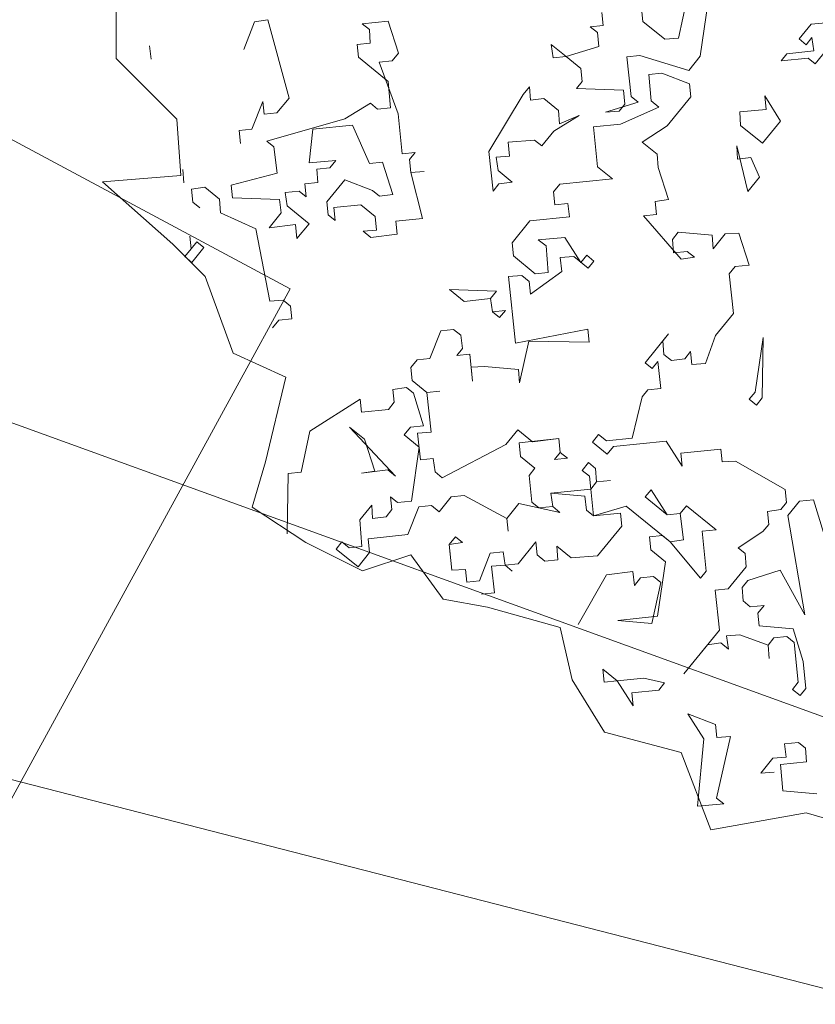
# Model space of a CAD drawing. Header units: millimetres. Extents: x 6487905018 to 6488192500, y 5882180700 to 5882375224.
# Tile 256 of 256: x 6488058941 to 6488059615, y 5882297734 to 5882298568. Entities that reach past the tile are written whole.
import ezdxf
from ezdxf.xclip import XClip

# ---------------------------------------------------------------- set-up
doc = ezdxf.new("R2010")
doc.units = ezdxf.units.MM
doc.header["$MEASUREMENT"] = 0
doc.header["$XCLIPFRAME"] = 2
doc.linetypes.add('L_0_09', pattern=[2500, 2000, -500])
doc.linetypes.add('Wipeout_Contour', pattern=[1000, 0, -1000])
for name, color, linetype, lineweight in [('drzewa_Nr_pióra__154', 94, 'Continuous', 5), ('Wymiarowanie_Nr_pióra__1', 7, 'Continuous', 0), ('Zamość 06.10._2_0_Nr_pióra__7', 7, 'Continuous', 5), ('Zamość 06.10._2_ogrodzenie_trwale__linia__Nr_pióra__7', 7, 'Continuous', 5), ('Zamość 06.10._2_przewod_elektroenergetyczny___projektowany_lub_w_budowie__linia____ob__projektowany_Nr_pióra__1', 7, 'Continuous', 0), ('Zamość 06.10._2_przewod_elektroenergetyczny__linia__Nr_pióra__1', 7, 'Continuous', 0)]:
    doc.layers.add(name, color=color, linetype=linetype, lineweight=lineweight)
for name, color, linetype in [('Mapa cyfrowa', 7, 'Continuous'), ('Wymiarowanie', 7, 'Continuous'), ('Zamość 06.10._2_Mapa cyfrowa', 7, 'Continuous')]:
    doc.layers.add(name, color=color, linetype=linetype)
doc.styles.add('GENERATED_STYLE_2', font='txt')
doc.linetypes.add('L_0_15_SHX', pattern='A,0,[3,PZT Orlen Zamość.pdf1.Shx,S=30.952381,R=0,X=0,Y=2.22045e-16],-7500,0', length=7500)
doc.dimstyles.new('GENERATED_STYLE__3', dxfattribs={"dimtxt": 750, "dimasz": 570, "dimexe": 0.18, "dimexo": 0, "dimgap": 0.09, "dimtad": 1, "dimtih": 1, "dimtoh": 1, "dimlfac": 0.001, "dimzin": 0, "dimdsep": 46, "dimtxsty": 'GENERATED_STYLE_2', "dimblk": 'ARROWHEAD_11', "dimblk1": 'ARROWHEAD_11', "dimblk2": 'ARROWHEAD_11', "dimcen": 0.09, "dimclrd": 7, "dimclre": 7, "dimclrt": 7, "dimazin": 0, "dimtfac": 1, "dimtdec": 4, "dimtmove": 0, "dimatfit": 3, "dimfxl": 0, "dimtolj": 1, "dimtzin": 0, "dimarcsym": 0})

# ---------------------------------------------------------------- blocks, each defined once
blk = doc.blocks.new('Rysunek_1_2')
at = {"color": 254, "linetype": 'Wipeout_Contour', "lineweight": 0, "ltscale": 70061284114.24681}
blk.add_wipeout([(6487915525.867126, 5882181505.900702), (6488146644.289524, 5882181505.900702), (6488146644.289524, 5882373115.540435), (6488107628.768834, 5882373115.540435), (6488107628.768834, 5882320263.490532), (6488101226.436201, 5882320263.490532), (6488101226.436201, 5882373115.540435), (6487915525.867126, 5882373115.540435)], dxfattribs=at).dxf.layer = 'Zamość 06.10._2_Mapa cyfrowa'
at = {"layer": 'Zamość 06.10._2_0_Nr_pióra__7', "linetype": 'Continuous'}
blk.add_line((6488059170, 5882298340), (6488059170.05, 5882298340), dxfattribs=at)
at = {"layer": 'Zamość 06.10._2_ogrodzenie_trwale__linia__Nr_pióra__7', "linetype": 'L_0_15_SHX', "flags": 128}
blk.add_lwpolyline([(6488054420, 5882295970), (6488054390, 5882295670), (6488056930, 5882294240), (6488059170, 5882298340), (6488056690.000001, 5882299670), (6488056420, 5882299550)], dxfattribs=at)
at = {"layer": 'Zamość 06.10._2_ogrodzenie_trwale__linia__Nr_pióra__7', "linetype": 'Continuous', "flags": 128}
blk.add_lwpolyline([(6488054420, 5882295970), (6488054390, 5882295670), (6488056930, 5882294240), (6488059170, 5882298340), (6488056690.000001, 5882299670), (6488056420, 5882299550)], dxfattribs=at)
at = {"layer": 'Zamość 06.10._2_przewod_elektroenergetyczny___projektowany_lub_w_budowie__linia____ob__projektowany_Nr_pióra__1', "linetype": 'L_0_09', "flags": 128}
blk.add_lwpolyline([(6488054460, 5882297950), (6488056220, 5882299210), (6488059670, 5882297960), (6488052560, 5882248750), (6488032030.000001, 5882244930), (6488029080, 5882261360), (6488026000, 5882260550)], dxfattribs=at)
at = {"layer": 'Zamość 06.10._2_przewod_elektroenergetyczny__linia__Nr_pióra__1', "linetype": 'Continuous', "flags": 128}
blk.add_lwpolyline([(6488054980.000001, 5882298910), (6488055180, 5882298890), (6488060430, 5882297540), (6488057790, 5882279980.000001), (6488053320.000001, 5882253790), (6488052630, 5882246510), (6488043490.000001, 5882243780), (6488042680, 5882243610), (6488042060, 5882243190.000001)], dxfattribs=at)
blk = doc.blocks.new('*D13', base_point=(6488045394.921593, 5882250647.102998))
at = {"layer": 'Wymiarowanie_Nr_pióra__1', "linetype": 'Continuous'}
for points in [[(6488050150, 5882301483.218829), (6488050138.58193, 5882301540.621344), (6488050106.066017, 5882301589.284846), (6488050057.402515, 5882301621.800758), (6488050000, 5882301633.218829), (6488049942.597486, 5882301621.800758), (6488049893.933983, 5882301589.284846), (6488049861.418071, 5882301540.621344), (6488049850, 5882301483.218829), (6488049861.418071, 5882301425.816314), (6488049893.933983, 5882301377.152812), (6488049942.597486, 5882301344.636899), (6488050000, 5882301333.218829), (6488050057.402515, 5882301344.636899), (6488050106.066017, 5882301377.152812), (6488050138.58193, 5882301425.816314)], [(6488100150, 5882301483.218829), (6488100138.58193, 5882301540.621344), (6488100106.066017, 5882301589.284846), (6488100057.402515, 5882301621.800758), (6488100000, 5882301633.218829), (6488099942.597486, 5882301621.800758), (6488099893.933983, 5882301589.284846), (6488099861.418071, 5882301540.621344), (6488099850, 5882301483.218829), (6488099861.418071, 5882301425.816314), (6488099893.933983, 5882301377.152812), (6488099942.597486, 5882301344.636899), (6488100000, 5882301333.218829), (6488100057.402515, 5882301344.636899), (6488100106.066017, 5882301377.152812), (6488100138.58193, 5882301425.816314)]]:
    blk.add_hatch(color=256, dxfattribs=at).paths.add_polyline_path(points)
for p, q in [((6488050000, 5882301633.218829), (6488050000, 5882302045.718829)), ((6488100000, 5882301633.218829), (6488100000, 5882302045.718829)), ((6488049700, 5882301483.218829), (6488049850, 5882301483.218829)), ((6488050150, 5882301483.218829), (6488099850, 5882301483.218829)), ((6488100150, 5882301483.218829), (6488100300, 5882301483.218829)), ((6488050000, 5882300920.718829), (6488050000, 5882301333.218829)), ((6488100000, 5882300920.718829), (6488100000, 5882301333.218829))]:
    blk.add_line(p, q, dxfattribs=at)
for centre in [(6488050000, 5882301483.218829), (6488100000, 5882301483.218829)]:
    blk.add_circle(centre, 150, dxfattribs=at)
at = {"layer": 'Wymiarowanie_Nr_pióra__1', "insert": (6488073721.141219, 5882301633.218829), "char_height": 750, "attachment_point": 7, "style": 'GENERATED_STYLE_2'}
blk.add_mtext('\\A1;{\\fArial|b1|i0|c238|p38;50,00}', dxfattribs=at)
blk = doc.blocks.new('ARROWHEAD_11')
at = {"color": 0, "linetype": 'Continuous', "lineweight": 0}
blk.add_line((0, 0), (-1, 0), dxfattribs=at)
at = {"color": 0, "linetype": 'Continuous', "lineweight": 0, "const_width": 0.25, "flags": 128}
blk.add_lwpolyline([(-0.125, 0, 1), (0.125, 0, 1)], format="xyb", close=True, dxfattribs=at)

msp = doc.modelspace()

# ---------------------------------------------------------------- block references
at = {"layer": 'Mapa cyfrowa', "color": 22, "linetype": 'Continuous', "lineweight": 5}
ref = msp.add_blockref('Rysunek_1_2', (0, 0), dxfattribs=at)
XClip(ref).set_block_clipping_path([(6487915525.8671264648, 5882181505.9007024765), (6488146644.2895231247, 5882181505.9007024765), (6488146644.2895231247, 5882373115.5404348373), (6488107628.7688331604, 5882373115.5404348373), (6488107628.7688331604, 5882320263.4905319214), (6488101226.4362001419, 5882320263.4905319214), (6488101226.4362001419, 5882373115.5404348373), (6487915525.8671264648, 5882373115.5404348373)])

# ---------------------------------------------------------------- next in the draw order: linework, layer by layer
at = {"layer": 'drzewa_Nr_pióra__154', "linetype": 'Continuous'}
for p, q in [((6488059022.889421, 5882298534.976058), (6488059022.889421, 5882298593.030887)), ((6488059498.657802, 5882298552.146348), (6488059506.500699, 5882298587.415399)), ((6488059467.542404, 5882298577.435049), (6488059468.672957, 5882298566.490971)), ((6488059523.946502, 5882298583.261745), (6488059517.234158, 5882298537.048616)), ((6488059151.183459, 5882298567.726884), (6488059139.861938, 5882298566.131922)), ((6488059169.084787, 5882298501.50926), (6488059151.183459, 5882298567.726884)), ((6488059434.998869, 5882298563.012345), (6488059433.868316, 5882298573.956425)), ((6488059139.861938, 5882298566.131922), (6488059130.801521, 5882298542.648802)), ((6488059231.070677, 5882298564.493164), (6488059252.958834, 5882298566.75427)), ((6488059237.107992, 5882298559.586401), (6488059231.070677, 5882298564.493164)), ((6488059237.861102, 5882298548.177914), (6488059237.107992, 5882298559.586401)), ((6488059252.958834, 5882298566.75427), (6488059261.721664, 5882298539.581906)), ((6488059424.05479, 5882298561.881793), (6488059434.998869, 5882298563.012345)), ((6488059430.092106, 5882298556.97503), (6488059424.05479, 5882298561.881793)), ((6488059468.672957, 5882298566.490971), (6488059487.249313, 5882298551.393238)), ((6488059600.810619, 5882298551.638144), (6488059611.001588, 5882298564.177184)), ((6488059611.001588, 5882298564.177184), (6488059633.354155, 5882298566.060847)), ((6488059431.309625, 5882298545.189099), (6488059430.092106, 5882298556.97503)), ((6488059487.249313, 5882298551.393238), (6488059498.657802, 5882298552.146348)), ((6488059606.847935, 5882298546.73138), (6488059600.810619, 5882298551.638144)), ((6488059611.754698, 5882298552.768697), (6488059606.847935, 5882298546.73138)), ((6488059613.34966, 5882298541.447175), (6488059611.754698, 5882298552.768697)), ((6488059052.509266, 5882298534.561), (6488059050.914304, 5882298545.882522)), ((6488059226.917024, 5882298547.04736), (6488059237.861102, 5882298548.177914)), ((6488059228.047576, 5882298536.103282), (6488059226.917024, 5882298547.04736)), ((6488059392.728774, 5882298535.673159), (6488059391.133812, 5882298546.99468)), ((6488059391.133812, 5882298546.99468), (6488059403.672853, 5882298536.803711)), ((6488059403.672853, 5882298536.803711), (6488059431.309625, 5882298545.189099)), ((6488059624.293738, 5882298542.577727), (6488059614.480213, 5882298530.503096)), ((6488059074.114269, 5882298483.751208), (6488059022.889421, 5882298534.976058)), ((6488059253.125658, 5882298515.721344), (6488059228.047576, 5882298536.103282)), ((6488059261.721664, 5882298539.581906), (6488059256.437459, 5882298533.080181)), ((6488059403.672853, 5882298536.803711), (6488059392.728774, 5882298535.673159)), ((6488059416.211893, 5882298526.612742), (6488059403.672853, 5882298536.803711)), ((6488059466.114266, 5882298537.723645), (6488059455.170187, 5882298536.593092)), ((6488059455.170187, 5882298536.593092), (6488059458.648812, 5882298502.919003)), ((6488059507.420632, 5882298524.973985), (6488059466.114266, 5882298537.723645)), ((6488059517.234158, 5882298537.048616), (6488059507.420632, 5882298524.973985)), ((6488059585.712888, 5882298533.061787), (6488059590.61965, 5882298539.099103)), ((6488059608.442897, 5882298535.409859), (6488059585.712888, 5882298533.061787)), ((6488059590.61965, 5882298539.099103), (6488059613.34966, 5882298541.447175)), ((6488059614.480213, 5882298530.503096), (6488059608.442897, 5882298535.409859)), ((6488059256.437459, 5882298533.080181), (6488059245.49338, 5882298531.949629)), ((6488059245.49338, 5882298531.949629), (6488059261.511045, 5882298488.084571)), ((6488059417.342446, 5882298515.668664), (6488059416.211893, 5882298526.612742)), ((6488059484.690622, 5882298522.625913), (6488059473.746544, 5882298521.49536)), ((6488059473.746544, 5882298521.49536), (6488059475.630207, 5882298499.142794)), ((6488059508.173742, 5882298513.565497), (6488059484.690622, 5882298522.625913)), ((6488059255.00932, 5882298493.368777), (6488059253.125658, 5882298515.721344)), ((6488059367.440073, 5882298504.557761), (6488059372.724279, 5882298511.059486)), ((6488059372.724279, 5882298511.059486), (6488059373.477388, 5882298499.650998)), ((6488059412.435683, 5882298509.631348), (6488059417.342446, 5882298515.668664)), ((6488059452.147087, 5882298508.20321), (6488059412.435683, 5882298509.631348)), ((6488059509.304295, 5882298502.621418), (6488059508.173742, 5882298513.565497)), ((6488059158.893819, 5882298488.97022), (6488059169.084787, 5882298501.50926)), ((6488059338.375162, 5882298456.46097), (6488059367.440073, 5882298504.557761)), ((6488059373.477388, 5882298499.650998), (6488059384.798911, 5882298501.24596)), ((6488059384.798911, 5882298501.24596), (6488059397.337952, 5882298491.054992)), ((6488059453.364606, 5882298496.417278), (6488059452.147087, 5882298508.20321)), ((6488059458.648812, 5882298502.919003), (6488059464.686128, 5882298498.01224)), ((6488059489.2998, 5882298478.007746), (6488059509.304295, 5882298502.621418)), ((6488059572.963227, 5882298491.755421), (6488059571.745708, 5882298503.541352)), ((6488059571.745708, 5882298503.541352), (6488059585.037859, 5882298481.941895)), ((6488059137.758771, 5882298475.300626), (6488059146.819186, 5882298498.783745)), ((6488059146.819186, 5882298498.783745), (6488059147.949739, 5882298487.839666)), ((6488059216.42847, 5882298483.852837), (6488059238.027925, 5882298497.144987)), ((6488059238.027925, 5882298497.144987), (6488059244.065242, 5882298492.238224)), ((6488059244.065242, 5882298492.238224), (6488059255.00932, 5882298493.368777)), ((6488059464.686128, 5882298498.01224), (6488059437.049356, 5882298489.626853)), ((6488059448.457843, 5882298490.379963), (6488059453.364606, 5882298496.417278)), ((6488059482.131931, 5882298493.858587), (6488059449.588396, 5882298479.435884)), ((6488059475.630207, 5882298499.142794), (6488059482.131931, 5882298493.858587)), ((6488059147.949739, 5882298487.839666), (6488059158.893819, 5882298488.97022)), ((6488059261.511045, 5882298488.084571), (6488059264.98967, 5882298454.410483)), ((6488059414.783754, 5882298486.901339), (6488059393.184299, 5882298473.609188)), ((6488059397.337952, 5882298491.054992), (6488059398.091061, 5882298479.646503)), ((6488059398.091061, 5882298479.646503), (6488059414.783754, 5882298486.901339)), ((6488059437.049356, 5882298489.626853), (6488059448.457843, 5882298490.379963)), ((6488059550.610661, 5882298489.871758), (6488059572.963227, 5882298491.755421)), ((6488059551.36377, 5882298478.46327), (6488059550.610661, 5882298489.871758)), ((6488059077.52926, 5882298435.94135), (6488059074.114269, 5882298483.751208)), ((6488059150.297812, 5882298465.109656), (6488059216.42847, 5882298483.852837)), ((6488059222.930194, 5882298478.568631), (6488059189.256105, 5882298475.090006)), ((6488059237.352898, 5882298446.025096), (6488059222.930194, 5882298478.568631)), ((6488059449.588396, 5882298479.435884), (6488059426.858387, 5882298477.087812)), ((6488059426.858387, 5882298477.087812), (6488059430.337011, 5882298443.413724)), ((6488059468.164753, 5882298464.338152), (6488059489.2998, 5882298478.007746)), ((6488059569.940127, 5882298463.365539), (6488059551.36377, 5882298478.46327)), ((6488059585.037859, 5882298481.941895), (6488059569.940127, 5882298463.365539)), ((6488059126.814692, 5882298474.170073), (6488059137.758771, 5882298475.300626)), ((6488059127.945245, 5882298463.225994), (6488059126.814692, 5882298474.170073)), ((6488059189.256105, 5882298475.090006), (6488059186.233006, 5882298446.700124)), ((6488059393.184299, 5882298473.609188), (6488059382.993329, 5882298461.070148)), ((6488059156.335127, 5882298460.202894), (6488059150.297812, 5882298465.109656)), ((6488059159.060642, 5882298437.937293), (6488059156.335127, 5882298460.202894)), ((6488059376.956014, 5882298465.97691), (6488059354.603447, 5882298464.093247)), ((6488059354.603447, 5882298464.093247), (6488059355.820966, 5882298452.307317)), ((6488059382.993329, 5882298461.070148), (6488059376.956014, 5882298465.97691)), ((6488059480.703794, 5882298454.147183), (6488059468.164753, 5882298464.338152)), ((6488059548.05197, 5882298461.104433), (6488059548.805079, 5882298449.695945)), ((6488059557.56791, 5882298422.523582), (6488059548.05197, 5882298461.104433)), ((6488059264.98967, 5882298454.410483), (6488059275.933748, 5882298455.541036)), ((6488059275.933748, 5882298455.541036), (6488059271.026986, 5882298449.50372)), ((6488059341.853787, 5882298422.786881), (6488059338.375162, 5882298456.46097)), ((6488059355.820966, 5882298452.307317), (6488059344.412478, 5882298451.554207)), ((6488059344.412478, 5882298451.554207), (6488059346.007441, 5882298440.232685)), ((6488059481.456903, 5882298442.738696), (6488059480.703794, 5882298454.147183)), ((6488059548.805079, 5882298449.695945), (6488059560.126601, 5882298451.290907)), ((6488059560.126601, 5882298451.290907), (6488059567.381436, 5882298434.598213)), ((6488059186.233006, 5882298446.700124), (6488059208.585572, 5882298448.583787)), ((6488059203.678809, 5882298442.546471), (6488059192.734731, 5882298441.415917)), ((6488059208.585572, 5882298448.583787), (6488059203.678809, 5882298442.546471)), ((6488059248.296976, 5882298447.155648), (6488059237.352898, 5882298446.025096)), ((6488059257.059807, 5882298419.983285), (6488059248.296976, 5882298447.155648)), ((6488059271.026986, 5882298449.50372), (6488059272.157538, 5882298438.559642)), ((6488059430.337011, 5882298443.413724), (6488059442.876052, 5882298433.222755)), ((6488059490.219734, 5882298415.566332), (6488059481.456903, 5882298442.738696)), ((6488059011.253805, 5882298430.629693), (6488059077.52926, 5882298435.94135)), ((6488059079.926535, 5882298429.762526), (6488059079.173425, 5882298441.171013)), ((6488059120.102347, 5882298427.956944), (6488059159.060642, 5882298437.937293)), ((6488059192.734731, 5882298441.415917), (6488059193.487841, 5882298430.00743)), ((6488059272.157538, 5882298438.559642), (6488059283.566027, 5882298439.312751)), ((6488059283.566027, 5882298439.312751), (6488059272.157538, 5882298438.559642)), ((6488059272.157538, 5882298438.559642), (6488059282.137888, 5882298399.601347)), ((6488059346.007441, 5882298440.232685), (6488059358.082072, 5882298430.419159)), ((6488059567.381436, 5882298434.598213), (6488059557.56791, 5882298422.523582)), ((6488059070.69928, 5882298377.88652), (6488059011.253805, 5882298430.629693)), ((6488059097.749782, 5882298426.073281), (6488059086.42826, 5882298424.478319)), ((6488059110.288822, 5882298415.882312), (6488059097.749782, 5882298426.073281)), ((6488059121.232901, 5882298417.012865), (6488059120.102347, 5882298427.956944)), ((6488059193.487841, 5882298430.00743), (6488059182.543761, 5882298428.876877)), ((6488059182.543761, 5882298428.876877), (6488059183.674314, 5882298417.932798)), ((6488059201.120118, 5882298413.779145), (6488059216.21785, 5882298432.355502)), ((6488059216.21785, 5882298432.355502), (6488059239.700969, 5882298423.295086)), ((6488059346.76055, 5882298428.824197), (6488059341.853787, 5882298422.786881)), ((6488059358.082072, 5882298430.419159), (6488059346.76055, 5882298428.824197)), ((6488059398.257885, 5882298428.613578), (6488059392.973679, 5882298422.111853)), ((6488059442.876052, 5882298433.222755), (6488059398.257885, 5882298428.613578)), ((6488059086.42826, 5882298424.478319), (6488059087.558812, 5882298413.534241)), ((6488059177.636999, 5882298422.839561), (6488059165.851068, 5882298421.622043)), ((6488059165.851068, 5882298421.622043), (6488059167.44603, 5882298410.300521)), ((6488059183.674314, 5882298417.932798), (6488059177.636999, 5882298422.839561)), ((6488059239.700969, 5882298423.295086), (6488059245.738285, 5882298418.388323)), ((6488059245.738285, 5882298418.388323), (6488059257.059807, 5882298419.983285)), ((6488059392.973679, 5882298422.111853), (6488059394.104232, 5882298411.167774)), ((6488059087.558812, 5882298413.534241), (6488059093.596128, 5882298408.627478)), ((6488059111.041932, 5882298404.473825), (6488059110.288822, 5882298415.882312)), ((6488059160.944304, 5882298415.584726), (6488059121.232901, 5882298417.012865)), ((6488059162.539267, 5882298404.263205), (6488059160.944304, 5882298415.584726)), ((6488059167.44603, 5882298410.300521), (6488059186.022387, 5882298395.202789)), ((6488059202.250671, 5882298402.835067), (6488059201.120118, 5882298413.779145)), ((6488059229.887444, 5882298411.220454), (6488059207.157434, 5882298408.872382)), ((6488059241.962075, 5882298401.406928), (6488059229.887444, 5882298411.220454)), ((6488059394.104232, 5882298411.167774), (6488059405.04831, 5882298412.298327)), ((6488059405.04831, 5882298412.298327), (6488059406.643272, 5882298400.976805)), ((6488059478.898211, 5882298413.971371), (6488059490.219734, 5882298415.566332)), ((6488059480.028765, 5882298403.027291), (6488059478.898211, 5882298413.971371)), ((6488059140.939811, 5882298390.971054), (6488059111.041932, 5882298404.473825)), ((6488059152.348298, 5882298391.724164), (6488059162.539267, 5882298404.263205)), ((6488059208.287987, 5882298397.928304), (6488059202.250671, 5882298402.835067)), ((6488059207.157434, 5882298408.872382), (6488059208.287987, 5882298397.928304)), ((6488059243.179594, 5882298389.620997), (6488059241.962075, 5882298401.406928)), ((6488059406.643272, 5882298400.976805), (6488059372.969184, 5882298397.49818)), ((6488059469.084686, 5882298401.896739), (6488059480.028765, 5882298403.027291)), ((6488059500.953193, 5882298365.199551), (6488059469.084686, 5882298401.896739)), ((6488059174.613898, 5882298394.449679), (6488059152.348298, 5882298391.724164)), ((6488059175.831417, 5882298382.663748), (6488059174.613898, 5882298394.449679)), ((6488059186.022387, 5882298395.202789), (6488059175.831417, 5882298382.663748)), ((6488059282.137888, 5882298399.601347), (6488059259.407879, 5882298397.253276)), ((6488059259.407879, 5882298397.253276), (6488059260.538431, 5882298386.309196)), ((6488059372.969184, 5882298397.49818), (6488059357.871452, 5882298378.921824)), ((6488059086.130674, 5882298373.822836), (6488059085.000121, 5882298384.766914)), ((6488059152.803823, 5882298329.660193), (6488059140.939811, 5882298390.971054)), ((6488059231.771106, 5882298388.867887), (6488059243.179594, 5882298389.620997)), ((6488059238.272831, 5882298383.583682), (6488059231.771106, 5882298388.867887)), ((6488059260.538431, 5882298386.309196), (6488059238.272831, 5882298383.583682)), ((6488059498.605122, 5882298387.92956), (6488059493.698359, 5882298381.892244)), ((6488059527.372447, 5882298385.370869), (6488059498.605122, 5882298387.92956)), ((6488059528.125557, 5882298373.962381), (6488059527.372447, 5882298385.370869)), ((6488059538.316525, 5882298386.501422), (6488059528.125557, 5882298373.962381)), ((6488059549.725013, 5882298387.254532), (6488059538.316525, 5882298386.501422)), ((6488059558.487844, 5882298360.082168), (6488059549.725013, 5882298387.254532)), ((6488059098.019199, 5882298350.566601), (6488059070.69928, 5882298377.88652)), ((6488059086.130674, 5882298373.822836), (6488059091.037437, 5882298379.860152)), ((6488059091.037437, 5882298379.860152), (6488059097.074753, 5882298374.953389)), ((6488059357.871452, 5882298378.921824), (6488059359.002006, 5882298367.977745)), ((6488059380.137053, 5882298381.647339), (6488059402.489619, 5882298383.531002)), ((6488059386.638778, 5882298376.363132), (6488059380.137053, 5882298381.647339)), ((6488059388.522441, 5882298354.010567), (6488059386.638778, 5882298376.363132)), ((6488059402.489619, 5882298383.531002), (6488059416.159213, 5882298362.395954)), ((6488059493.698359, 5882298381.892244), (6488059494.451468, 5882298370.483756)), ((6488059080.846468, 5882298367.321112), (6488059086.130674, 5882298373.822836)), ((6488059097.074753, 5882298374.953389), (6488059086.883784, 5882298362.414349)), ((6488059359.002006, 5882298367.977745), (6488059377.578362, 5882298352.880013)), ((6488059416.159213, 5882298362.395954), (6488059421.065976, 5882298368.43327)), ((6488059421.065976, 5882298368.43327), (6488059427.103292, 5882298363.526507)), ((6488059494.451468, 5882298370.483756), (6488059506.237399, 5882298371.701275)), ((6488059506.237399, 5882298371.701275), (6488059512.274714, 5882298366.794512)), ((6488059086.883784, 5882298362.414349), (6488059080.846468, 5882298367.321112)), ((6488059410.121897, 5882298367.302717), (6488059398.713409, 5882298366.549607)), ((6488059398.713409, 5882298366.549607), (6488059399.930928, 5882298354.763677)), ((6488059422.196528, 5882298357.489191), (6488059410.121897, 5882298367.302717)), ((6488059427.103292, 5882298363.526507), (6488059422.196528, 5882298357.489191)), ((6488059512.274714, 5882298366.794512), (6488059500.953193, 5882298365.199551)), ((6488059546.701913, 5882298358.864649), (6488059558.487844, 5882298360.082168)), ((6488059366.25684, 5882298351.285051), (6488059354.848352, 5882298350.531941)), ((6488059372.294156, 5882298346.378288), (6488059366.25684, 5882298351.285051)), ((6488059399.930928, 5882298354.763677), (6488059373.424708, 5882298335.43421)), ((6488059377.578362, 5882298352.880013), (6488059388.522441, 5882298354.010567)), ((6488059541.79515, 5882298352.827333), (6488059546.701913, 5882298358.864649)), ((6488059545.273775, 5882298319.153245), (6488059541.79515, 5882298352.827333)), ((6488059121.924129, 5882298285.681792), (6488059098.019199, 5882298350.566601)), ((6488059354.848352, 5882298350.531941), (6488059360.675049, 5882298294.127844)), ((6488059373.424708, 5882298335.43421), (6488059372.294156, 5882298346.378288)), ((6488059317.48502, 5882298329.23007), (6488059304.945979, 5882298339.42104)), ((6488059304.945979, 5882298339.42104), (6488059344.657383, 5882298337.992901)), ((6488059344.657383, 5882298337.992901), (6488059339.750621, 5882298331.955585)), ((6488059164.21231, 5882298330.413303), (6488059152.803823, 5882298329.660193)), ((6488059170.249626, 5882298325.50654), (6488059164.21231, 5882298330.413303)), ((6488059339.750621, 5882298331.955585), (6488059317.48502, 5882298329.23007)), ((6488059341.345582, 5882298320.634064), (6488059339.750621, 5882298331.955585)), ((6488059339.750621, 5882298331.955585), (6488059341.345582, 5882298320.634064)), ((6488059171.380179, 5882298314.562462), (6488059170.249626, 5882298325.50654)), ((6488059341.345582, 5882298320.634064), (6488059352.289661, 5882298321.764616)), ((6488059347.382898, 5882298315.727301), (6488059341.345582, 5882298320.634064)), ((6488059352.289661, 5882298321.764616), (6488059347.382898, 5882298315.727301)), ((6488059530.176043, 5882298300.576889), (6488059545.273775, 5882298319.153245)), ((6488059155.151895, 5882298306.930184), (6488059160.4361, 5882298313.431909)), ((6488059160.4361, 5882298313.431909), (6488059171.380179, 5882298314.562462)), ((6488059297.480525, 5882298304.616398), (6488059288.420109, 5882298281.133279)), ((6488059308.424603, 5882298305.746951), (6488059297.480525, 5882298304.616398)), ((6488059314.46192, 5882298300.840188), (6488059308.424603, 5882298305.746951)), ((6488059316.056882, 5882298289.518666), (6488059314.46192, 5882298300.840188)), ((6488059360.675049, 5882298294.127844), (6488059421.985909, 5882298305.991857)), ((6488059421.985909, 5882298305.991857), (6488059423.116463, 5882298295.047777)), ((6488059470.460144, 5882298277.391355), (6488059490.464639, 5882298302.005027)), ((6488059490.464639, 5882298302.005027), (6488059485.557876, 5882298295.96771)), ((6488059371.996571, 5882298295.722806), (6488059364.153673, 5882298260.453755)), ((6488059423.116463, 5882298295.047777), (6488059371.996571, 5882298295.722806)), ((6488059485.557876, 5882298295.96771), (6488059486.310986, 5882298284.559223)), ((6488059521.580036, 5882298276.716326), (6488059530.176043, 5882298300.576889)), ((6488059563.639512, 5882298252.558178), (6488059570.351856, 5882298298.771307)), ((6488059570.351856, 5882298298.771307), (6488059569.676827, 5882298247.651416)), ((6488059166.318997, 5882298265.191853), (6488059121.924129, 5882298285.681792)), ((6488059311.150119, 5882298283.48135), (6488059316.056882, 5882298289.518666)), ((6488059322.094197, 5882298284.611903), (6488059311.150119, 5882298283.48135)), ((6488059324.442269, 5882298261.881894), (6488059322.094197, 5882298284.611903)), ((6488059486.310986, 5882298284.559223), (6488059492.812711, 5882298279.275017)), ((6488059504.134233, 5882298280.869979), (6488059509.040996, 5882298286.907295)), ((6488059509.040996, 5882298286.907295), (6488059510.171548, 5882298275.963217)), ((6488059277.47603, 5882298280.002726), (6488059272.191824, 5882298273.501001)), ((6488059288.420109, 5882298281.133279), (6488059277.47603, 5882298280.002726)), ((6488059476.49746, 5882298272.484591), (6488059470.460144, 5882298277.391355)), ((6488059481.404222, 5882298278.521908), (6488059476.49746, 5882298272.484591)), ((6488059483.752295, 5882298255.791898), (6488059481.404222, 5882298278.521908)), ((6488059492.812711, 5882298279.275017), (6488059504.134233, 5882298280.869979)), ((6488059510.171548, 5882298275.963217), (6488059521.580036, 5882298276.716326)), ((6488059272.191824, 5882298273.501001), (6488059273.322377, 5882298262.556922)), ((6488059334.633238, 5882298274.420935), (6488059323.224751, 5882298273.667825)), ((6488059323.224751, 5882298273.667825), (6488059324.442269, 5882298261.881894)), ((6488059363.400563, 5882298271.862244), (6488059334.633238, 5882298274.420935)), ((6488059364.153673, 5882298260.453755), (6488059363.400563, 5882298271.862244)), ((6488059149.244048, 5882298193.477064), (6488059166.318997, 5882298265.191853)), ((6488059273.322377, 5882298262.556922), (6488059285.861418, 5882298252.365953)), ((6488059268.415614, 5882298256.519607), (6488059257.094092, 5882298254.924644)), ((6488059257.094092, 5882298254.924644), (6488059258.224646, 5882298243.980566)), ((6488059274.45293, 5882298251.612844), (6488059268.415614, 5882298256.519607)), ((6488059282.838318, 5882298223.976071), (6488059274.45293, 5882298251.612844)), ((6488059285.861418, 5882298252.365953), (6488059296.805496, 5882298253.496507)), ((6488059296.805496, 5882298253.496507), (6488059285.861418, 5882298252.365953)), ((6488059285.861418, 5882298252.365953), (6488059289.340043, 5882298218.691865)), ((6488059467.901453, 5882298248.624029), (6488059472.808216, 5882298254.661345)), ((6488059472.808216, 5882298254.661345), (6488059483.752295, 5882298255.791898)), ((6488059558.732749, 5882298246.520863), (6488059563.639512, 5882298252.558178)), ((6488059229.45732, 5882298246.539257), (6488059186.722816, 5882298219.577513)), ((6488059230.587873, 5882298235.595179), (6488059229.45732, 5882298246.539257)), ((6488059258.224646, 5882298243.980566), (6488059253.317883, 5882298237.94325)), ((6488059459.594147, 5882298213.732422), (6488059467.901453, 5882298248.624029)), ((6488059564.770064, 5882298241.6141), (6488059558.732749, 5882298246.520863)), ((6488059569.676827, 5882298247.651416), (6488059564.770064, 5882298241.6141)), ((6488059253.317883, 5882298237.94325), (6488059230.587873, 5882298235.595179)), ((6488059186.722816, 5882298219.577513), (6488059179.257361, 5882298184.772872)), ((6488059232.935945, 5882298212.865169), (6488059220.396904, 5882298223.056138)), ((6488059220.396904, 5882298223.056138), (6488059259.144579, 5882298181.539152)), ((6488059266.610033, 5882298216.343793), (6488059271.894239, 5882298222.845518)), ((6488059271.894239, 5882298222.845518), (6488059282.838318, 5882298223.976071)), ((6488059289.340043, 5882298218.691865), (6488059277.931555, 5882298217.938755)), ((6488059277.931555, 5882298217.938755), (6488059280.279627, 5882298195.208746)), ((6488059352.534566, 5882298208.203311), (6488059362.725535, 5882298220.742352)), ((6488059362.725535, 5882298220.742352), (6488059375.264576, 5882298210.551383)), ((6488059241.698775, 5882298185.692805), (6488059232.935945, 5882298212.865169)), ((6488059279.149074, 5882298206.152824), (6488059266.610033, 5882298216.343793)), ((6488059397.530176, 5882298213.276897), (6488059363.856088, 5882298209.798273)), ((6488059363.856088, 5882298209.798273), (6488059365.073606, 5882298198.012341)), ((6488059375.264576, 5882298210.551383), (6488059397.530176, 5882298213.276897)), ((6488059397.530176, 5882298213.276897), (6488059398.747695, 5882298201.490967)), ((6488059398.747695, 5882298201.490967), (6488059397.530176, 5882298213.276897)), ((6488059425.920058, 5882298210.253798), (6488059431.204265, 5882298216.755522)), ((6488059438.459099, 5882298200.062828), (6488059425.920058, 5882298210.253798)), ((6488059431.204265, 5882298216.755522), (6488059437.70599, 5882298211.471316)), ((6488059437.70599, 5882298211.471316), (6488059459.594147, 5882298213.732422)), ((6488059488.361472, 5882298211.173731), (6488059443.743305, 5882298206.564553)), ((6488059502.031066, 5882298190.038683), (6488059488.361472, 5882298211.173731)), ((6488059272.814173, 5882298160.404104), (6488059279.149074, 5882298206.152824)), ((6488059298.855983, 5882298180.111013), (6488059352.534566, 5882298208.203311)), ((6488059393.840932, 5882298195.45365), (6488059398.747695, 5882298201.490967)), ((6488059398.747695, 5882298201.490967), (6488059404.785011, 5882298196.584204)), ((6488059443.743305, 5882298206.564553), (6488059438.459099, 5882298200.062828)), ((6488059534.574601, 5882298204.461387), (6488059500.900513, 5882298200.982762)), ((6488059500.900513, 5882298200.982762), (6488059502.031066, 5882298190.038683)), ((6488059535.705154, 5882298193.517308), (6488059534.574601, 5882298204.461387)), ((6488059137.900245, 5882298155.102638), (6488059149.244048, 5882298193.477064)), ((6488059280.279627, 5882298195.208746), (6488059291.223705, 5882298196.339298)), ((6488059291.223705, 5882298196.339298), (6488059292.818667, 5882298185.017776)), ((6488059365.073606, 5882298198.012341), (6488059377.148238, 5882298188.198816)), ((6488059404.785011, 5882298196.584204), (6488059393.840932, 5882298195.45365)), ((6488059417.324052, 5882298186.393235), (6488059422.608257, 5882298192.894959)), ((6488059422.608257, 5882298192.894959), (6488059428.645574, 5882298187.988196)), ((6488059547.113642, 5882298194.270417), (6488059535.705154, 5882298193.517308)), ((6488059589.173118, 5882298170.11227), (6488059547.113642, 5882298194.270417)), ((6488059179.257361, 5882298184.772872), (6488059168.313283, 5882298183.642319)), ((6488059252.642855, 5882298186.823359), (6488059230.377254, 5882298184.097843)), ((6488059230.377254, 5882298184.097843), (6488059241.698775, 5882298185.692805)), ((6488059259.144579, 5882298181.539152), (6488059252.642855, 5882298186.823359)), ((6488059292.818667, 5882298185.017776), (6488059298.855983, 5882298180.111013)), ((6488059377.148238, 5882298188.198816), (6488059372.241476, 5882298182.1615)), ((6488059423.361367, 5882298181.486472), (6488059417.324052, 5882298186.393235)), ((6488059428.645574, 5882298187.988196), (6488059429.398684, 5882298176.579709)), ((6488059168.313283, 5882298183.642319), (6488059167.638255, 5882298132.522427)), ((6488059372.241476, 5882298182.1615), (6488059374.589547, 5882298159.431491)), ((6488059424.49192, 5882298170.542394), (6488059423.361367, 5882298181.486472)), ((6488059429.398684, 5882298176.579709), (6488059424.49192, 5882298170.542394)), ((6488059429.398684, 5882298176.579709), (6488059441.184614, 5882298177.797228)), ((6488059441.184614, 5882298177.797228), (6488059429.398684, 5882298176.579709)), ((6488059390.817832, 5882298167.063768), (6488059424.49192, 5882298170.542394)), ((6488059424.49192, 5882298170.542394), (6488059426.839992, 5882298147.812384)), ((6488059470.70505, 5882298163.830049), (6488059475.611813, 5882298169.867365)), ((6488059475.611813, 5882298169.867365), (6488059489.281405, 5882298148.732317)), ((6488059590.303671, 5882298159.168191), (6488059589.173118, 5882298170.11227)), ((6488059256.121479, 5882298153.14927), (6488059254.990926, 5882298164.093349)), ((6488059254.990926, 5882298164.093349), (6488059261.028242, 5882298159.186585)), ((6488059261.028242, 5882298159.186585), (6488059272.814173, 5882298160.404104)), ((6488059306.488261, 5882298163.882729), (6488059296.297292, 5882298151.343688)), ((6488059317.43234, 5882298165.013282), (6488059306.488261, 5882298163.882729)), ((6488059353.454499, 5882298145.761897), (6488059317.43234, 5882298165.013282)), ((6488059374.589547, 5882298159.431491), (6488059380.626863, 5882298154.524728)), ((6488059392.412794, 5882298155.742247), (6488059390.817832, 5882298167.063768)), ((6488059419.585157, 5882298164.505077), (6488059390.817832, 5882298167.063768)), ((6488059390.817832, 5882298167.063768), (6488059392.412794, 5882298155.742247)), ((6488059420.802676, 5882298152.719147), (6488059419.585157, 5882298164.505077)), ((6488059489.281405, 5882298148.732317), (6488059470.70505, 5882298163.830049)), ((6488059585.396908, 5882298153.130876), (6488059590.303671, 5882298159.168191)), ((6488059601.247749, 5882298160.298744), (6488059591.434223, 5882298148.224113)), ((6488059613.03368, 5882298161.516263), (6488059601.247749, 5882298160.298744)), ((6488059621.419067, 5882298133.879491), (6488059613.03368, 5882298161.516263)), ((6488059183.393948, 5882298125.177265), (6488059137.900245, 5882298155.102638)), ((6488059228.949116, 5882298144.386439), (6488059239.140084, 5882298156.92548)), ((6488059239.140084, 5882298156.92548), (6488059239.893194, 5882298145.516992)), ((6488059251.214716, 5882298147.111954), (6488059256.121479, 5882298153.14927)), ((6488059278.851488, 5882298155.497341), (6488059269.791073, 5882298132.014222)), ((6488059289.795568, 5882298156.627894), (6488059278.851488, 5882298155.497341)), ((6488059296.297292, 5882298151.343688), (6488059289.795568, 5882298156.627894)), ((6488059363.645469, 5882298158.300938), (6488059353.454499, 5882298145.761897)), ((6488059398.450109, 5882298150.835484), (6488059363.645469, 5882298158.300938)), ((6488059380.626863, 5882298154.524728), (6488059392.412794, 5882298155.742247)), ((6488059392.412794, 5882298155.742247), (6488059398.450109, 5882298150.835484)), ((6488059426.839992, 5882298147.812384), (6488059420.802676, 5882298152.719147)), ((6488059426.839992, 5882298147.812384), (6488059454.476765, 5882298156.197771)), ((6488059454.476765, 5882298156.197771), (6488059491.629478, 5882298126.002308)), ((6488059500.225485, 5882298149.86287), (6488059505.50969, 5882298156.364595)), ((6488059505.50969, 5882298156.364595), (6488059530.587771, 5882298135.982657)), ((6488059574.075386, 5882298151.535913), (6488059585.396908, 5882298153.130876)), ((6488059575.205939, 5882298140.591835), (6488059574.075386, 5882298151.535913)), ((6488059230.832778, 5882298122.033873), (6488059228.949116, 5882298144.386439)), ((6488059239.893194, 5882298145.516992), (6488059251.214716, 5882298147.111954)), ((6488059353.454499, 5882298145.761897), (6488059354.585052, 5882298134.817819)), ((6488059354.585052, 5882298134.817819), (6488059353.454499, 5882298145.761897)), ((6488059449.570002, 5882298150.160456), (6488059426.839992, 5882298147.812384)), ((6488059450.700555, 5882298139.216376), (6488059449.570002, 5882298150.160456)), ((6488059500.225485, 5882298149.86287), (6488059489.281405, 5882298148.732317)), ((6488059489.281405, 5882298148.732317), (6488059500.225485, 5882298149.86287)), ((6488059502.950999, 5882298127.597269), (6488059500.225485, 5882298149.86287)), ((6488059591.434223, 5882298148.224113), (6488059605.646308, 5882298064.183242)), ((6488059430.318617, 5882298114.138295), (6488059450.700555, 5882298139.216376)), ((6488059530.587771, 5882298135.982657), (6488059518.801841, 5882298134.765139)), ((6488059518.801841, 5882298134.765139), (6488059522.280466, 5882298101.09105)), ((6488059549.164128, 5882298120.884925), (6488059570.299176, 5882298134.554519)), ((6488059570.299176, 5882298134.554519), (6488059575.205939, 5882298140.591835)), ((6488059208.944621, 5882298119.772767), (6488059213.851383, 5882298125.810082)), ((6488059213.851383, 5882298125.810082), (6488059219.8887, 5882298120.903319)), ((6488059269.791073, 5882298132.014222), (6488059236.116984, 5882298128.535598)), ((6488059236.116984, 5882298128.535598), (6488059237.334503, 5882298116.749666)), ((6488059304.682679, 5882298123.706916), (6488059309.966886, 5882298130.208641)), ((6488059309.966886, 5882298130.208641), (6488059316.004202, 5882298125.301878)), ((6488059362.97044, 5882298107.181046), (6488059378.068172, 5882298125.757402)), ((6488059378.068172, 5882298125.757402), (6488059379.198725, 5882298114.813324)), ((6488059485.127752, 5882298131.286513), (6488059474.183674, 5882298130.155961)), ((6488059474.183674, 5882298130.155961), (6488059475.314227, 5882298119.211882)), ((6488059491.629478, 5882298126.002308), (6488059485.127752, 5882298131.286513)), ((6488059491.629478, 5882298126.002308), (6488059502.950999, 5882298127.597269)), ((6488059517.373703, 5882298095.053734), (6488059491.629478, 5882298126.002308)), ((6488059231.203807, 5882298101.272336), (6488059183.393948, 5882298125.177265)), ((6488059227.520977, 5882298104.675035), (6488059208.944621, 5882298119.772767)), ((6488059219.8887, 5882298120.903319), (6488059230.832778, 5882298122.033873)), ((6488059316.004202, 5882298125.301878), (6488059304.682679, 5882298123.706916)), ((6488059305.813232, 5882298112.762837), (6488059304.682679, 5882298123.706916)), ((6488059304.682679, 5882298123.706916), (6488059306.943786, 5882298101.818759)), ((6488059339.487321, 5882298116.241462), (6488059350.431399, 5882298117.372015)), ((6488059350.431399, 5882298117.372015), (6488059352.026361, 5882298106.050493)), ((6488059396.644528, 5882298110.659671), (6488059395.891418, 5882298122.068158)), ((6488059395.891418, 5882298122.068158), (6488059407.96605, 5882298112.254633)), ((6488059475.314227, 5882298119.211882), (6488059487.853268, 5882298109.020913)), ((6488059555.201445, 5882298115.978163), (6488059549.164128, 5882298120.884925)), ((6488059237.334503, 5882298116.749666), (6488059227.520977, 5882298104.675035)), ((6488059272.183686, 5882298114.932296), (6488059231.203807, 5882298101.272336)), ((6488059299.503605, 5882298077.367407), (6488059272.183686, 5882298114.932296)), ((6488059330.426905, 5882298092.758343), (6488059339.487321, 5882298116.241462)), ((6488059379.198725, 5882298114.813324), (6488059385.70045, 5882298109.529118)), ((6488059385.70045, 5882298109.529118), (6488059396.644528, 5882298110.659671)), ((6488059407.96605, 5882298112.254633), (6488059430.318617, 5882298114.138295)), ((6488059555.954554, 5882298104.569674), (6488059555.201445, 5882298115.978163)), ((6488059306.943786, 5882298101.818759), (6488059318.352273, 5882298102.571868)), ((6488059318.352273, 5882298102.571868), (6488059319.482826, 5882298091.627789)), ((6488059352.026361, 5882298106.050493), (6488059340.617874, 5882298105.297383)), ((6488059340.617874, 5882298105.297383), (6488059342.965945, 5882298082.567373)), ((6488059352.026361, 5882298106.050493), (6488059362.97044, 5882298107.181046)), ((6488059358.063677, 5882298101.14373), (6488059352.026361, 5882298106.050493)), ((6488059487.853268, 5882298109.020913), (6488059481.140924, 5882298062.807784)), ((6488059522.280466, 5882298101.09105), (6488059517.373703, 5882298095.053734)), ((6488059540.856822, 5882298085.993319), (6488059555.954554, 5882298104.569674)), ((6488059584.721879, 5882298102.010983), (6488059557.549516, 5882298093.248153)), ((6488059605.646308, 5882298064.183242), (6488059584.721879, 5882298102.010983)), ((6488059319.482826, 5882298091.627789), (6488059330.426905, 5882298092.758343)), ((6488059437.950894, 5882298097.91001), (6488059413.792747, 5882298055.850534)), ((6488059460.216496, 5882298100.635526), (6488059437.950894, 5882298097.91001)), ((6488059461.434013, 5882298088.849595), (6488059460.216496, 5882298100.635526)), ((6488059466.71822, 5882298095.351319), (6488059461.434013, 5882298088.849595)), ((6488059477.662298, 5882298096.481873), (6488059466.71822, 5882298095.351319)), ((6488059483.699615, 5882298091.575109), (6488059477.662298, 5882298096.481873)), ((6488059557.549516, 5882298093.248153), (6488059552.642753, 5882298087.210837)), ((6488059476.23416, 5882298056.770469), (6488059483.699615, 5882298091.575109)), ((6488059529.912744, 5882298084.862765), (6488059540.856822, 5882298085.993319)), ((6488059533.391368, 5882298051.188677), (6488059529.912744, 5882298084.862765)), ((6488059552.642753, 5882298087.210837), (6488059553.395863, 5882298075.802349)), ((6488059337.068495, 5882298070.537427), (6488059299.503605, 5882298077.367407)), ((6488059342.965945, 5882298082.567373), (6488059332.021867, 5882298081.436821)), ((6488059553.395863, 5882298075.802349), (6488059559.433179, 5882298070.895587)), ((6488059398.538314, 5882298053.462477), (6488059337.068495, 5882298070.537427)), ((6488059559.433179, 5882298070.895587), (6488059571.21911, 5882298072.113105)), ((6488059571.21911, 5882298072.113105), (6488059565.934903, 5882298065.611381)), ((6488059481.140924, 5882298062.807784), (6488059447.466835, 5882298059.32916)), ((6488059447.466835, 5882298059.32916), (6488059476.23416, 5882298056.770469)), ((6488059565.934903, 5882298065.611381), (6488059567.065456, 5882298054.667302)), ((6488059408.783283, 5882298009.067608), (6488059398.538314, 5882298053.462477)), ((6488059503.195905, 5882298014.035964), (6488059533.391368, 5882298051.188677)), ((6488059567.065456, 5882298054.667302), (6488059595.832782, 5882298052.10861)), ((6488059595.832782, 5882298052.10861), (6488059604.218169, 5882298024.471838)), ((6488059550.837172, 5882298047.035024), (6488059539.428684, 5882298046.281914)), ((6488059539.428684, 5882298046.281914), (6488059541.023646, 5882298034.960392)), ((6488059574.697734, 5882298038.439017), (6488059550.837172, 5882298047.035024)), ((6488059579.604497, 5882298044.476333), (6488059574.697734, 5882298038.439017)), ((6488059590.548575, 5882298045.606886), (6488059579.604497, 5882298044.476333)), ((6488059596.585892, 5882298040.700123), (6488059590.548575, 5882298045.606886)), ((6488059523.200399, 5882298038.649636), (6488059503.195905, 5882298014.035964)), ((6488059534.521921, 5882298040.244598), (6488059523.200399, 5882298038.649636)), ((6488059541.023646, 5882298034.960392), (6488059534.521921, 5882298040.244598)), ((6488059574.697734, 5882298038.439017), (6488059575.450844, 5882298027.030529)), ((6488059575.450844, 5882298027.030529), (6488059574.697734, 5882298038.439017)), ((6488059600.064516, 5882298007.026034), (6488059596.585892, 5882298040.700123)), ((6488059435.847728, 5882298007.078714), (6488059434.717175, 5882298018.022794)), ((6488059434.717175, 5882298018.022794), (6488059446.791806, 5882298008.209268)), ((6488059604.218169, 5882298024.471838), (6488059606.566241, 5882298001.741829)), ((6488059436.103203, 5882297964.672738), (6488059408.783283, 5882298009.067608)), ((6488059446.791806, 5882298008.209268), (6488059469.521816, 5882298010.55734)), ((6488059469.521816, 5882298010.55734), (6488059486.96762, 5882298006.403687)), ((6488059446.791806, 5882298008.209268), (6488059435.847728, 5882298007.078714)), ((6488059460.4614, 5882297987.07422), (6488059446.791806, 5882298008.209268)), ((6488059486.96762, 5882298006.403687), (6488059482.060857, 5882298000.36637)), ((6488059595.157753, 5882298000.988719), (6488059600.064516, 5882298007.026034)), ((6488059601.659478, 5882297995.704513), (6488059595.157753, 5882298000.988719)), ((6488059606.566241, 5882298001.741829), (6488059601.659478, 5882297995.704513)), ((6488059482.060857, 5882298000.36637), (6488059459.330847, 5882297998.018299)), ((6488059459.330847, 5882297998.018299), (6488059460.4614, 5882297987.07422)), ((6488059520.344123, 5882297959.226828), (6488059506.674529, 5882297980.361876)), ((6488059506.674529, 5882297980.361876), (6488059530.157648, 5882297971.30146)), ((6488059530.157648, 5882297971.30146), (6488059531.288201, 5882297960.357381)), ((6488059500.988011, 5882297947.597789), (6488059436.103203, 5882297964.672738)), ((6488059514.762332, 5882297902.06962), (6488059520.344123, 5882297959.226828)), ((6488059542.696689, 5882297961.110491), (6488059531.077582, 5882297908.860046)), ((6488059531.288201, 5882297960.357381), (6488059542.696689, 5882297961.110491)), ((6488059588.445409, 5882297954.77559), (6488059600.23134, 5882297955.993109)), ((6488059590.040371, 5882297943.454068), (6488059588.445409, 5882297954.77559)), ((6488059600.23134, 5882297955.993109), (6488059606.268656, 5882297951.086346)), ((6488059606.268656, 5882297951.086346), (6488059607.021766, 5882297939.677858)), ((6488059526.066036, 5882297882.037436), (6488059500.988011, 5882297947.597789)), ((6488059568.440914, 5882297930.161918), (6488059578.631884, 5882297942.700958)), ((6488059578.631884, 5882297942.700958), (6488059590.040371, 5882297943.454068)), ((6488059607.021766, 5882297939.677858), (6488059585.133608, 5882297937.416752)), ((6488059585.133608, 5882297937.416752), (6488059587.017271, 5882297915.064186)), ((6488059579.849402, 5882297930.915028), (6488059568.440914, 5882297930.161918)), ((6488059587.017271, 5882297915.064186), (6488059615.784596, 5882297912.505494)), ((6488059537.114898, 5882297903.953283), (6488059514.762332, 5882297902.06962)), ((6488059531.077582, 5882297908.860046), (6488059537.114898, 5882297903.953283)), ((6488059606.852699, 5882297896.37294), (6488059526.066036, 5882297882.037436)), ((6488059664.907529, 5882297879.29799), (6488059606.852699, 5882297896.37294))]:
    msp.add_line(p, q, dxfattribs=at)

# ---------------------------------------------------------------- next in the draw order: dimensions: what is measured, and where the dimension line sits
at = {"layer": 'Wymiarowanie', "linetype": 'Continuous'}
dim = msp.add_linear_dim(base=(6488100000, 5882301483.218829), p1=(6488050000, 5882297122.372494), p2=(6488100000, 5882297122.372494), dimstyle='GENERATED_STYLE__3', dxfattribs=at)
dim.commit()
dim.dimension.update_dxf_attribs({"geometry": '*D13', "text_midpoint": (6488075003.427469, 5882302008.218829), "dimtype": 160})

doc.saveas('drawing.dxf')
